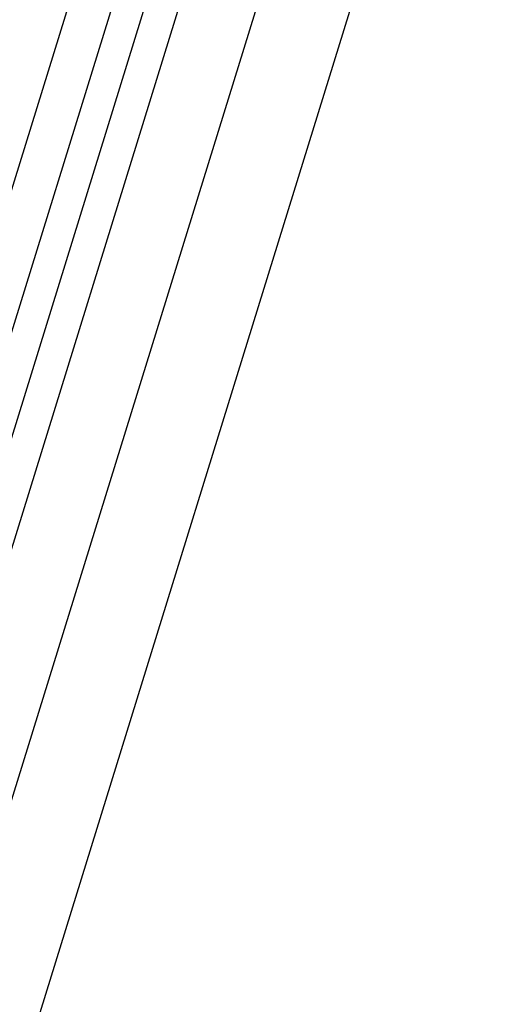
# Model space of a CAD drawing. Header units: millimetres. Extents: x 0 to 594, y 1 to 420.
# Tile 58 of 202: x 280.42 to 285.7, y 96.36 to 107.07. Entities that reach past the tile are written whole.
import ezdxf

# ---------------------------------------------------------------- set-up
doc = ezdxf.new("R2010")
doc.units = ezdxf.units.MM
doc.header["$LTSCALE"] = 32.67
for name, color, linetype in [('61753N-0_DXF_CONTINUOUS_LINE', 7, 'CONTINUOUS'), ('61787N-0_DXF_CONTINUOUS_LINE', 7, 'CONTINUOUS'), ('61852N-2_DXF_CONTINUOUS_LINE', 7, 'CONTINUOUS')]:
    doc.layers.add(name, color=color, linetype=linetype)

msp = doc.modelspace()

# ---------------------------------------------------------------- linework, layer by layer
at = {"layer": '61753N-0_DXF_CONTINUOUS_LINE', "color": 7, "linetype": 'Continuous'}
msp.add_line((272.5447, 73.3763), (284.9627, 113.5609), dxfattribs=at)
at = {"layer": '61787N-0_DXF_CONTINUOUS_LINE', "color": 3, "linetype": 'Continuous'}
msp.add_line((285.6966, 112.6285), (273.2786, 72.4439), dxfattribs=at)
at = {"layer": '61852N-2_DXF_CONTINUOUS_LINE', "color": 9, "linetype": 'Continuous'}
for p, q in [((270.9853, 74.9614), (283.4033, 115.146)), ((271.4297, 74.8521), (283.8477, 115.0368)), ((284.1524, 114.8823), (271.7344, 74.6976)), ((284.4437, 114.6186), (272.0257, 74.4339))]:
    msp.add_line(p, q, dxfattribs=at)
at = {"layer": '61852N-2_DXF_CONTINUOUS_LINE', "color": 7, "linetype": 'Continuous'}
msp.add_line((272.5447, 73.3763), (284.9627, 113.5609), dxfattribs=at)

doc.saveas('drawing.dxf')
